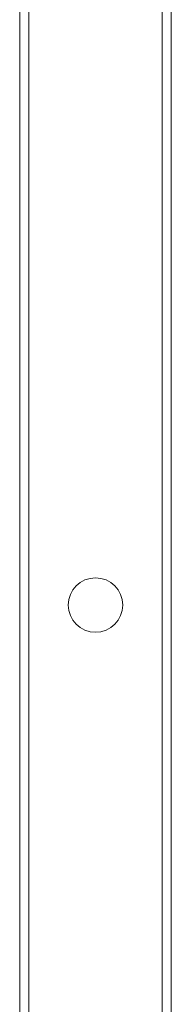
# Model space of a CAD drawing. Header units: millimetres. Extents: x -848 to 77789, y -17557 to 12238.
# Tile 76 of 79: x 70725 to 70850, y -8924 to -8109. Entities that reach past the tile are written whole.
import ezdxf

# ---------------------------------------------------------------- set-up
doc = ezdxf.new("R2010")
doc.units = ezdxf.units.MM

msp = doc.modelspace()

# ---------------------------------------------------------------- linework, layer by layer
at = {"color": 7, "linetype": 'Continuous', "lineweight": 0}
for p, q in [((70725, -9406.18), (70725, -7868.49)), ((70850, -9406.18), (70850, -7868.49))]:
    msp.add_line(p, q, dxfattribs=at)
at = {"color": 8, "linetype": 'Continuous', "lineweight": 0}
for p, q in [((70732.5, -9367.88), (70732.5, -7913.49)), ((70842.5, -9367.88), (70842.5, -7913.49))]:
    msp.add_line(p, q, dxfattribs=at)
at = {"color": 7, "linetype": 'Continuous', "lineweight": 0}
msp.add_circle((70787.5, -8593.49), 22.5, dxfattribs=at)

doc.saveas('drawing.dxf')
